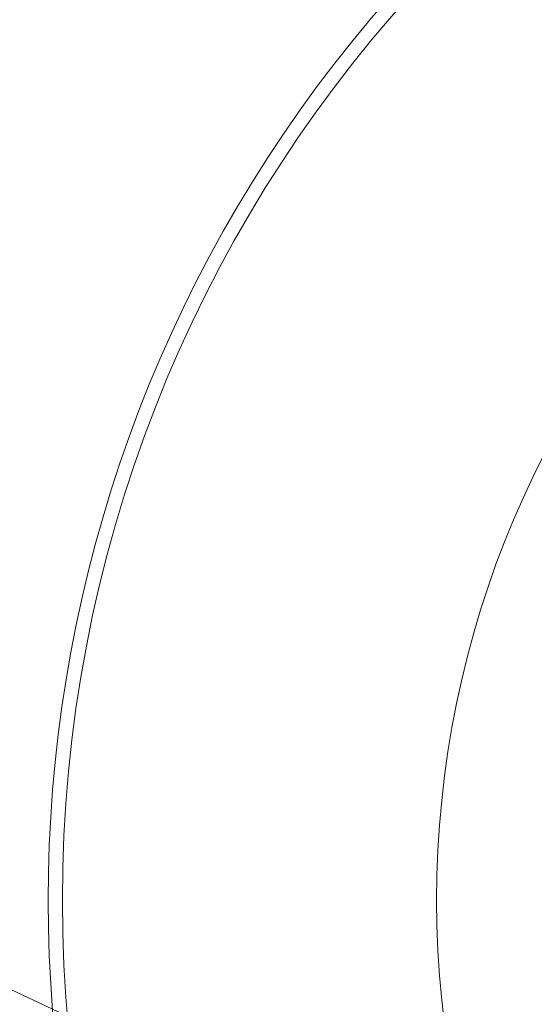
# Model space of a CAD drawing. Header units: inches. Extents: x 382808 to 408593, y -18409 to -9482.
# Tile 83 of 88: x 399283.96 to 399285.77, y -17217.91 to -17214.45. Entities that reach past the tile are written whole.
import ezdxf

# ---------------------------------------------------------------- set-up
doc = ezdxf.new("R2010")
doc.units = ezdxf.units.IN
doc.header["$LTSCALE"] = 2
doc.header["$MEASUREMENT"] = 0
doc.layers.add('!!!LOZAMET_Nr_pióra__9', color=220, linetype='CONTINUOUS', lineweight=0)

msp = doc.modelspace()

# ---------------------------------------------------------------- linework, layer by layer
at = {"layer": '!!!LOZAMET_Nr_pióra__9', "color": 7, "linetype": 'Continuous', "lineweight": 0}
msp.add_line((399298.4048, -17224.6895), (399225.0494, -17190.0675), dxfattribs=at)
msp.add_circle((399288.8629, -17217.5457), 3.435, dxfattribs=at)
for radius, start, end in [(6.2, 92.85864, 177.15439), (4.8, 66.5703, 293.4297), (4.75, 11.4482, 348.5518), (6.2, 182.84561, 267.14136)]:
    msp.add_arc((399288.8629, -17217.5457), radius, start, end, dxfattribs=at)

doc.saveas('drawing.dxf')
